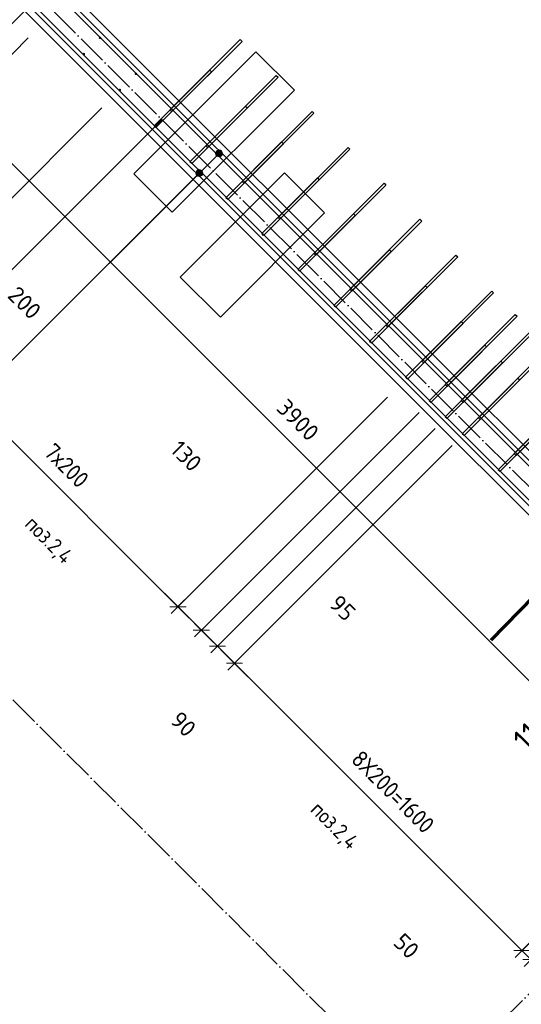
# Model space of a CAD drawing. Header units: millimetres. Extents: x 5077 to 50019, y 6526 to 90933.
# Tile 3 of 60: x 9619 to 11593, y 10643 to 14519. Entities that reach past the tile are written whole.
import ezdxf

# ---------------------------------------------------------------- set-up
doc = ezdxf.new("R2010")
doc.units = ezdxf.units.MM
doc.header["$PDMODE"] = 65
doc.linetypes.add('______11', pattern=[150, 120, -15, 0, -15])
doc.linetypes.add('______5', pattern=[330, 240, -30, 30, -30])
for name, color, linetype, lineweight in [('Standard', 7, 'Continuous', 25), ('Арм.стержн. вертикальными 1', 22, 'Continuous', 35), ('Арм.стержн.горизонт. 2', 202, 'Continuous', 35), ('Обозначение разреза_ общее', 7, 'Continuous', 25), ('Размерная линия_ общее', 7, 'Continuous', 13)]:
    doc.layers.add(name, color=color, linetype=linetype, lineweight=lineweight)
doc.layers.add('Осевая линия_ общее', color=7, linetype='______5', lineweight=13, true_color=0xa0a0a0)
doc.styles.add('ISOCPEUR', font='ISOCPEUR')
doc.dimstyles.new('DIMSTYLE_10', dxfattribs={"dimtxt": 66, "dimasz": 75, "dimexe": 0, "dimexo": 0, "dimgap": 33, "dimtad": 0, "dimdec": 0, "dimrnd": 5, "dimzin": 12, "dimdsep": 46, "dimtxsty": 'ISOCPEUR', "dimblk1": 'ALL_ML_STRICH', "dimblk2": 'ALL_ML_STRICH', "dimsah": 1, "dimcen": 0, "dimclrd": 7, "dimclre": 256, "dimclrt": 7, "dimadec": 0, "dimazin": 0, "dimtfac": 1, "dimtdec": 0, "dimtix": 1, "dimtmove": 2, "dimatfit": 3, "dimfxl": 0, "dimtzin": 0, "dimlwd": 0, "dimlwe": -3, "dimarcsym": 0})
doc.dimstyles.new('DIMSTYLE_11', dxfattribs={"dimtxt": 66, "dimasz": 75, "dimexe": 0, "dimexo": 0, "dimgap": 33, "dimtad": 0, "dimdec": 0, "dimrnd": 5, "dimzin": 12, "dimdsep": 46, "dimtxsty": 'ISOCPEUR', "dimblk1": 'ALL_ML_STRICH', "dimblk2": 'ALL_ML_STRICH', "dimsah": 1, "dimcen": 0, "dimclrd": 7, "dimclre": 256, "dimclrt": 7, "dimadec": 0, "dimazin": 0, "dimtfac": 1, "dimtdec": 0, "dimtix": 1, "dimtmove": 2, "dimatfit": 3, "dimfxl": 0, "dimtvp": 1.2, "dimtzin": 0, "dimlwd": 0, "dimlwe": -3, "dimarcsym": 0})
doc.dimstyles.new('DIMSTYLE_12', dxfattribs={"dimtxt": 66, "dimasz": 75, "dimexe": 0, "dimexo": 0, "dimgap": 33, "dimtad": 0, "dimdec": 0, "dimrnd": 5, "dimzin": 12, "dimdsep": 46, "dimtxsty": 'ISOCPEUR', "dimblk1": 'ALL_ML_STRICH', "dimblk2": 'ALL_ML_STRICH', "dimsah": 1, "dimcen": 0, "dimclrd": 7, "dimclre": 256, "dimclrt": 7, "dimadec": 0, "dimazin": 0, "dimtfac": 1, "dimtdec": 0, "dimtix": 1, "dimtmove": 2, "dimatfit": 3, "dimfxl": 0, "dimtvp": 1.2, "dimtzin": 0, "dimlwd": 0, "dimlwe": -3, "dimarcsym": 0})
doc.dimstyles.new('DIMSTYLE_3', dxfattribs={"dimtxt": 66, "dimasz": 75, "dimexe": 0, "dimexo": 0, "dimgap": 33, "dimtad": 2, "dimdec": 0, "dimrnd": 5, "dimzin": 12, "dimdsep": 46, "dimtxsty": 'ISOCPEUR', "dimblk1": 'ALL_ML_STRICH', "dimblk2": 'ALL_ML_STRICH', "dimsah": 1, "dimcen": 0, "dimclrd": 7, "dimclre": 256, "dimclrt": 7, "dimadec": 0, "dimazin": 0, "dimtfac": 1, "dimtdec": 0, "dimtix": 1, "dimtmove": 2, "dimatfit": 3, "dimfxl": 0, "dimtvp": 1.2, "dimtzin": 0, "dimlwd": 0, "dimlwe": -3, "dimarcsym": 0})
doc.dimstyles.new('DIMSTYLE_9', dxfattribs={"dimtxt": 66, "dimasz": 75, "dimexe": 0, "dimexo": 0, "dimgap": 33, "dimtad": 2, "dimdec": 0, "dimrnd": 5, "dimzin": 12, "dimdsep": 46, "dimtxsty": 'ISOCPEUR', "dimblk1": 'ALL_ML_STRICH', "dimblk2": 'ALL_ML_STRICH', "dimsah": 1, "dimcen": 0, "dimclrd": 7, "dimclre": 256, "dimclrt": 7, "dimadec": 0, "dimazin": 0, "dimtfac": 1, "dimtdec": 0, "dimtix": 1, "dimtmove": 2, "dimatfit": 3, "dimfxl": 0, "dimtzin": 0, "dimlwd": 0, "dimlwe": -3, "dimarcsym": 0})

# ---------------------------------------------------------------- blocks, each defined once
blk = doc.blocks.new('СЛОЖНЫЙ_ОБЪЕКТ_0')
at = {"layer": 'Осевая линия_ общее', "color": 253, "linetype": '______11', "lineweight": -3, "true_color": 0xa0a0a0, "transparency": 33554687}
for p, q in [((10345.6, 9405.6), (19955.2, 19015.2)), ((15995.4, 8309.6), (8924.3, 15380.6)), ((14560, 6874.1), (7488.9, 13945.2))]:
    blk.add_line(p, q, dxfattribs=at)
blk = doc.blocks.new('ALL_ML_STRICH')
at = {"color": 0, "linetype": 'ByBlock', "lineweight": -2}
for p, q in [((-1, 0), (0.5, 0)), ((-0.3, -0.3), (0.3, 0.3)), ((0, -0.5), (0, 0.5))]:
    blk.add_line(p, q, dxfattribs=at)
blk = doc.blocks.new('*D48')
at = {"layer": 'DEFPOINTS', "color": 7, "linetype": 'Continuous', "lineweight": 13, "transparency": 33554687}
for p in [(9619.4, 14610.6), (9274.5, 14265.7), (12377.1, 11852.9)]:
    blk.add_point(p, dxfattribs=at)
at = {"layer": 'Размерная линия_ общее', "color": 253, "linetype": 'Continuous', "lineweight": -2, "true_color": 0xa0a0a0, "transparency": 33554687}
for p, q in [((9274.5, 14265.7), (9274.5, 14265.7)), ((12032.2, 11508), (12032.2, 11508))]:
    blk.add_line(p, q, dxfattribs=at)
at = {"layer": 'Размерная линия_ общее', "color": 7, "linetype": 'Continuous', "lineweight": -2, "transparency": 33554687}
blk.add_line((9274.5, 14265.7), (12032.2, 11508), dxfattribs=at)
at = {"layer": 'Размерная линия_ общее', "color": 7, "linetype": 'Continuous', "lineweight": 13, "transparency": 33554687, "xscale": 75, "yscale": 75, "zscale": 75}
for p, rotation in [((9274.5, 14265.7), 134.9999999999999), ((12032.2, 11508), 315)]:
    blk.add_blockref('ALL_ML_STRICH', p, dxfattribs=dict(at, rotation=rotation))
at = {"layer": 'Размерная линия_ общее', "color": 7, "linetype": 'Continuous', "lineweight": 13, "transparency": 33554687, "insert": (10714.4, 12943.2), "char_height": 66, "width": 264, "attachment_point": 5, "rotation": 315, "style": 'ISOCPEUR'}
blk.add_mtext('\\A1;{3900}', dxfattribs=at)
blk = doc.blocks.new('*D62')
at = {"layer": 'DEFPOINTS', "color": 7, "linetype": 'Continuous', "lineweight": 13, "transparency": 33554687}
for p in [(9765.8, 14680.6), (9723.4, 14517.9), (8767.6, 13682.4)]:
    blk.add_point(p, dxfattribs=at)
at = {"layer": 'Размерная линия_ общее', "color": 253, "linetype": 'Continuous', "lineweight": -2, "true_color": 0xa0a0a0, "transparency": 33554687}
for p, q in [((9695.1, 14609.9), (8767.6, 13682.4)), ((9652.7, 14447.2), (8827.7, 13622.3))]:
    blk.add_line(p, q, dxfattribs=at)
at = {"layer": 'Размерная линия_ общее', "color": 7, "linetype": 'Continuous', "lineweight": -2, "transparency": 33554687}
blk.add_line((8767.6, 13682.4), (8827.7, 13622.3), dxfattribs=at)
at = {"layer": 'Размерная линия_ общее', "color": 7, "linetype": 'Continuous', "lineweight": 13, "transparency": 33554687, "xscale": 75, "yscale": 75, "zscale": 75}
for p, rotation in [((8767.6, 13682.4), 134.9999999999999), ((8827.7, 13622.3), 315)]:
    blk.add_blockref('ALL_ML_STRICH', p, dxfattribs=dict(at, rotation=rotation))
at = {"layer": 'Размерная линия_ общее', "color": 7, "linetype": 'Continuous', "lineweight": 13, "transparency": 33554687, "insert": (8570.8, 13996.7), "char_height": 66, "width": 132, "attachment_point": 5, "rotation": 315, "style": 'ISOCPEUR'}
blk.add_mtext('\\A1;{85}', dxfattribs=at)
blk = doc.blocks.new('*D63')
at = {"layer": 'DEFPOINTS', "color": 7, "linetype": 'Continuous', "lineweight": 13, "transparency": 33554687}
for p in [(9723.4, 14517.9), (10013.3, 14242.2), (8827.7, 13622.3)]:
    blk.add_point(p, dxfattribs=at)
at = {"layer": 'Размерная линия_ общее', "color": 253, "linetype": 'Continuous', "lineweight": -2, "true_color": 0xa0a0a0, "transparency": 33554687}
for p, q in [((9652.7, 14447.2), (8827.7, 13622.3)), ((9942.6, 14171.5), (9110.5, 13339.5))]:
    blk.add_line(p, q, dxfattribs=at)
at = {"layer": 'Размерная линия_ общее', "color": 7, "linetype": 'Continuous', "lineweight": -2, "transparency": 33554687}
blk.add_line((8827.7, 13622.3), (9110.5, 13339.5), dxfattribs=at)
at = {"layer": 'Размерная линия_ общее', "color": 7, "linetype": 'Continuous', "lineweight": 13, "transparency": 33554687, "xscale": 75, "yscale": 75, "zscale": 75}
for p, rotation in [((8827.7, 13622.3), 134.9999999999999), ((9110.5, 13339.5), 315)]:
    blk.add_blockref('ALL_ML_STRICH', p, dxfattribs=dict(at, rotation=rotation))
at = {"layer": 'Размерная линия_ общее', "color": 7, "linetype": 'Continuous', "lineweight": 13, "transparency": 33554687, "insert": (8163.1, 13837.4), "char_height": 66, "width": 198, "attachment_point": 5, "rotation": 315, "style": 'ISOCPEUR'}
blk.add_mtext('\\A1;{400}', dxfattribs=at)
blk = doc.blocks.new('*D64')
at = {"layer": 'DEFPOINTS', "color": 7, "linetype": 'Continuous', "lineweight": 13, "transparency": 33554687}
for p in [(10013.3, 14242.2), (10250.2, 14196.2), (9110.5, 13339.5)]:
    blk.add_point(p, dxfattribs=at)
at = {"layer": 'Размерная линия_ общее', "color": 253, "linetype": 'Continuous', "lineweight": -2, "true_color": 0xa0a0a0, "transparency": 33554687}
for p, q in [((9942.6, 14171.5), (9110.5, 13339.5)), ((10179.4, 14125.5), (9252, 13198))]:
    blk.add_line(p, q, dxfattribs=at)
at = {"layer": 'Размерная линия_ общее', "color": 7, "linetype": 'Continuous', "lineweight": -2, "transparency": 33554687}
blk.add_line((9110.5, 13339.5), (9252, 13198), dxfattribs=at)
at = {"layer": 'Размерная линия_ общее', "color": 7, "linetype": 'Continuous', "lineweight": 13, "transparency": 33554687, "xscale": 75, "yscale": 75, "zscale": 75}
for p, rotation in [((9110.5, 13339.5), 134.9999999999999), ((9252, 13198), 315)]:
    blk.add_blockref('ALL_ML_STRICH', p, dxfattribs=dict(at, rotation=rotation))
at = {"layer": 'Размерная линия_ общее', "color": 7, "linetype": 'Continuous', "lineweight": 13, "transparency": 33554687, "insert": (9638.6, 13404.6), "char_height": 66, "width": 198, "attachment_point": 5, "rotation": 315, "style": 'ISOCPEUR'}
blk.add_mtext('\\A1;{200}', dxfattribs=at)
blk = doc.blocks.new('*D65')
at = {"layer": 'DEFPOINTS', "color": 7, "linetype": 'Continuous', "lineweight": 13, "transparency": 33554687}
for p in [(10250.2, 14196.2), (9252, 13198), (11137.6, 13103.7)]:
    blk.add_point(p, dxfattribs=at)
at = {"layer": 'Размерная линия_ общее', "color": 253, "linetype": 'Continuous', "lineweight": -2, "true_color": 0xa0a0a0, "transparency": 33554687}
for p, q in [((10179.4, 14125.5), (9252, 13198)), ((11066.9, 13033), (10242, 12208))]:
    blk.add_line(p, q, dxfattribs=at)
at = {"layer": 'Размерная линия_ общее', "color": 7, "linetype": 'Continuous', "lineweight": -2, "transparency": 33554687}
blk.add_line((9252, 13198), (10242, 12208), dxfattribs=at)
at = {"layer": 'Размерная линия_ общее', "color": 7, "linetype": 'Continuous', "lineweight": 13, "transparency": 33554687, "xscale": 75, "yscale": 75, "zscale": 75}
for p, rotation in [((9252, 13198), 134.9999999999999), ((10242, 12208), 315)]:
    blk.add_blockref('ALL_ML_STRICH', p, dxfattribs=dict(at, rotation=rotation))
at = {"layer": 'Размерная линия_ общее', "color": 7, "linetype": 'Continuous', "lineweight": 13, "transparency": 33554687, "insert": (9756.9, 12857.2), "char_height": 66, "width": 3.3, "attachment_point": 1, "rotation": 315, "line_spacing_factor": 0.60241, "style": 'ISOCPEUR'}
blk.add_mtext('\\W0.91;7х200', dxfattribs=at)
blk = doc.blocks.new('*D66')
at = {"layer": 'DEFPOINTS', "color": 7, "linetype": 'Continuous', "lineweight": 13, "transparency": 33554687}
for p in [(11137.6, 13103.7), (11261.7, 13043.3), (10242, 12208)]:
    blk.add_point(p, dxfattribs=at)
at = {"layer": 'Размерная линия_ общее', "color": 253, "linetype": 'Continuous', "lineweight": -2, "true_color": 0xa0a0a0, "transparency": 33554687}
for p, q in [((11066.9, 13033), (10242, 12208)), ((11190.9, 12972.6), (10334.2, 12115.8))]:
    blk.add_line(p, q, dxfattribs=at)
at = {"layer": 'Размерная линия_ общее', "color": 7, "linetype": 'Continuous', "lineweight": -2, "transparency": 33554687}
blk.add_line((10242, 12208), (10334.2, 12115.8), dxfattribs=at)
at = {"layer": 'Размерная линия_ общее', "color": 7, "linetype": 'Continuous', "lineweight": 13, "transparency": 33554687, "xscale": 75, "yscale": 75, "zscale": 75}
for p, rotation in [((10242, 12208), 134.9999999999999), ((10334.2, 12115.8), 315)]:
    blk.add_blockref('ALL_ML_STRICH', p, dxfattribs=dict(at, rotation=rotation))
at = {"layer": 'Размерная линия_ общее', "color": 7, "linetype": 'Continuous', "lineweight": 13, "transparency": 33554687, "insert": (10274.6, 12801.2), "char_height": 66, "width": 198, "attachment_point": 5, "rotation": 315, "style": 'ISOCPEUR'}
blk.add_mtext('\\A1;{130}', dxfattribs=at)
blk = doc.blocks.new('*D67')
at = {"layer": 'DEFPOINTS', "color": 7, "linetype": 'Continuous', "lineweight": 13, "transparency": 33554687}
for p in [(11261.7, 13043.3), (11325, 12980), (10334.2, 12115.8)]:
    blk.add_point(p, dxfattribs=at)
at = {"layer": 'Размерная линия_ общее', "color": 253, "linetype": 'Continuous', "lineweight": -2, "true_color": 0xa0a0a0, "transparency": 33554687}
for p, q in [((11190.9, 12972.6), (10334.2, 12115.8)), ((11254.2, 12909.3), (10397.5, 12052.5))]:
    blk.add_line(p, q, dxfattribs=at)
at = {"layer": 'Размерная линия_ общее', "color": 7, "linetype": 'Continuous', "lineweight": -2, "transparency": 33554687}
blk.add_line((10334.2, 12115.8), (10397.5, 12052.5), dxfattribs=at)
at = {"layer": 'Размерная линия_ общее', "color": 7, "linetype": 'Continuous', "lineweight": 13, "transparency": 33554687, "xscale": 75, "yscale": 75, "zscale": 75}
for p, rotation in [((10334.2, 12115.8), 134.9999999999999), ((10397.5, 12052.5), 315)]:
    blk.add_blockref('ALL_ML_STRICH', p, dxfattribs=dict(at, rotation=rotation))
at = {"layer": 'Размерная линия_ общее', "color": 7, "linetype": 'Continuous', "lineweight": 13, "transparency": 33554687, "insert": (10263.2, 11745.6), "char_height": 66, "width": 132, "attachment_point": 5, "rotation": 315, "style": 'ISOCPEUR'}
blk.add_mtext('\\A1;{90}', dxfattribs=at)
blk = doc.blocks.new('*D68')
at = {"layer": 'DEFPOINTS', "color": 7, "linetype": 'Continuous', "lineweight": 13, "transparency": 33554687}
for p in [(11325, 12980), (11392.1, 12912.8), (10397.5, 12052.5)]:
    blk.add_point(p, dxfattribs=at)
at = {"layer": 'Размерная линия_ общее', "color": 253, "linetype": 'Continuous', "lineweight": -2, "true_color": 0xa0a0a0, "transparency": 33554687}
for p, q in [((11254.2, 12909.3), (10397.5, 12052.5)), ((11321.4, 12842.1), (10464.7, 11985.3))]:
    blk.add_line(p, q, dxfattribs=at)
at = {"layer": 'Размерная линия_ общее', "color": 7, "linetype": 'Continuous', "lineweight": -2, "transparency": 33554687}
blk.add_line((10397.5, 12052.5), (10464.7, 11985.3), dxfattribs=at)
at = {"layer": 'Размерная линия_ общее', "color": 7, "linetype": 'Continuous', "lineweight": 13, "transparency": 33554687, "xscale": 75, "yscale": 75, "zscale": 75}
for p, rotation in [((10397.5, 12052.5), 134.9999999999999), ((10464.7, 11985.3), 315)]:
    blk.add_blockref('ALL_ML_STRICH', p, dxfattribs=dict(at, rotation=rotation))
at = {"layer": 'Размерная линия_ общее', "color": 7, "linetype": 'Continuous', "lineweight": 13, "transparency": 33554687, "insert": (10889.9, 12203.1), "char_height": 66, "width": 132, "attachment_point": 5, "rotation": 315, "style": 'ISOCPEUR'}
blk.add_mtext('\\A1;{95}', dxfattribs=at)
blk = doc.blocks.new('*D69')
at = {"layer": 'DEFPOINTS', "color": 7, "linetype": 'Continuous', "lineweight": 13, "transparency": 33554687}
for p in [(11392.1, 12912.8), (10464.7, 11985.3), (12523.5, 11781.4)]:
    blk.add_point(p, dxfattribs=at)
at = {"layer": 'Размерная линия_ общее', "color": 253, "linetype": 'Continuous', "lineweight": -2, "true_color": 0xa0a0a0, "transparency": 33554687}
for p, q in [((11321.4, 12842.1), (10464.7, 11985.3)), ((12452.8, 11710.7), (11596, 10854))]:
    blk.add_line(p, q, dxfattribs=at)
at = {"layer": 'Размерная линия_ общее', "color": 7, "linetype": 'Continuous', "lineweight": -2, "transparency": 33554687}
blk.add_line((10464.7, 11985.3), (11596, 10854), dxfattribs=at)
at = {"layer": 'Размерная линия_ общее', "color": 7, "linetype": 'Continuous', "lineweight": 13, "transparency": 33554687, "xscale": 75, "yscale": 75, "zscale": 75}
for p, rotation in [((10464.7, 11985.3), 134.9999999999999), ((11596, 10854), 315)]:
    blk.add_blockref('ALL_ML_STRICH', p, dxfattribs=dict(at, rotation=rotation))
at = {"layer": 'Размерная линия_ общее', "color": 7, "linetype": 'Continuous', "lineweight": 13, "transparency": 33554687, "insert": (10966, 11648.1), "char_height": 66, "width": 3.3, "attachment_point": 1, "rotation": 315, "line_spacing_factor": 0.60241, "style": 'ISOCPEUR'}
blk.add_mtext('\\W0.91;8Х200=1600', dxfattribs=at)
blk = doc.blocks.new('*D70')
at = {"layer": 'DEFPOINTS', "color": 7, "linetype": 'Continuous', "lineweight": 13, "transparency": 33554687}
for p in [(12629.6, 11816.8), (12523.5, 11781.4), (11596, 10854)]:
    blk.add_point(p, dxfattribs=at)
at = {"layer": 'Размерная линия_ общее', "color": 253, "linetype": 'Continuous', "lineweight": -2, "true_color": 0xa0a0a0, "transparency": 33554687}
for p, q in [((12558.9, 11746.1), (11631.4, 10818.6)), ((12452.8, 11710.7), (11596, 10854))]:
    blk.add_line(p, q, dxfattribs=at)
at = {"layer": 'Размерная линия_ общее', "color": 7, "linetype": 'Continuous', "lineweight": -2, "transparency": 33554687}
blk.add_line((11596, 10854), (11631.4, 10818.6), dxfattribs=at)
at = {"layer": 'Размерная линия_ общее', "color": 7, "linetype": 'Continuous', "lineweight": 13, "transparency": 33554687, "xscale": 75, "yscale": 75, "zscale": 75}
for p, rotation in [((11596, 10854), 134.9999999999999), ((11631.4, 10818.6), 315)]:
    blk.add_blockref('ALL_ML_STRICH', p, dxfattribs=dict(at, rotation=rotation))
at = {"layer": 'Размерная линия_ общее', "color": 7, "linetype": 'Continuous', "lineweight": 13, "transparency": 33554687, "insert": (11141.3, 10872), "char_height": 66, "width": 132, "attachment_point": 5, "rotation": 315, "style": 'ISOCPEUR'}
blk.add_mtext('\\A1;{50}', dxfattribs=at)

msp = doc.modelspace()

# ---------------------------------------------------------------- hatches: boundary and pattern name
at = {"layer": 'Арм.стержн. вертикальными 1', "linetype": 'Continuous', "lineweight": 50, "transparency": 33554687}
for points in [[(9940.5, 14447.2), (9940.1, 14449.2), (9939, 14450.8), (9937.4, 14451.9), (9935.5, 14452.2), (9933.6, 14451.9), (9932, 14450.8), (9930.9, 14449.2), (9930.5, 14447.2), (9930.9, 14445.3), (9932, 14443.7), (9933.6, 14442.6), (9935.5, 14442.2), (9937.4, 14442.6), (9939, 14443.7), (9940.1, 14445.3)], [(9876.9, 14383.6), (9876.5, 14385.5), (9875.4, 14387.1), (9873.8, 14388.2), (9871.9, 14388.6), (9869.9, 14388.2), (9868.3, 14387.1), (9867.2, 14385.5), (9866.9, 14383.6), (9867.2, 14381.7), (9868.3, 14380.1), (9869.9, 14379), (9871.9, 14378.6), (9873.8, 14379), (9875.4, 14380.1), (9876.5, 14381.7)], [(10081.9, 14305.8), (10081.5, 14307.7), (10080.4, 14309.4), (10078.8, 14310.4), (10076.9, 14310.8), (10075, 14310.4), (10073.4, 14309.4), (10072.3, 14307.7), (10071.9, 14305.8), (10072.3, 14303.9), (10073.4, 14302.3), (10075, 14301.2), (10076.9, 14300.8), (10078.8, 14301.2), (10080.4, 14302.3), (10081.5, 14303.9)], [(10018.3, 14242.2), (10017.9, 14244.1), (10016.8, 14245.7), (10015.2, 14246.8), (10013.3, 14247.2), (10011.4, 14246.8), (10009.7, 14245.7), (10008.7, 14244.1), (10008.3, 14242.2), (10008.7, 14240.3), (10009.7, 14238.6), (10011.4, 14237.6), (10013.3, 14237.2), (10015.2, 14237.6), (10016.8, 14238.6), (10017.9, 14240.3)]]:
    msp.add_hatch(color=4, dxfattribs=at).paths.add_polyline_path(points)
at = {"layer": 'Арм.стержн.горизонт. 2', "linetype": 'Continuous', "lineweight": 13, "transparency": 33554687}
for points in [[(10391.1, 13996.3), (10413.6, 13983.3), (10394.5, 14002.4)], [(10391.1, 13989.4), (10407.5, 13979.9), (10391.1, 13996.3)], [(10391.1, 13996.3), (10407.5, 13979.9), (10413.6, 13983.3)], [(10394.5, 14002.4), (10417, 13989.4), (10400.6, 14005.8)], [(10394.5, 14002.4), (10413.6, 13983.3), (10417, 13989.4)], [(10400.6, 14005.8), (10417, 13989.4), (10417, 13996.3)], [(10400.6, 14005.8), (10417, 13996.3), (10407.5, 14005.8)], [(10407.5, 14005.8), (10417, 13996.3), (10413.6, 14002.4)], [(10400.6, 13979.9), (10391.1, 13989.4), (10394.5, 13983.3)], [(10391.1, 13989.4), (10400.6, 13979.9), (10407.5, 13979.9)], [(10313.3, 13918.5), (10335.8, 13905.5), (10316.7, 13924.6)], [(10313.3, 13911.6), (10329.7, 13902.1), (10313.3, 13918.5)], [(10313.3, 13918.5), (10329.7, 13902.1), (10335.8, 13905.5)], [(10316.7, 13924.6), (10339.2, 13911.6), (10322.8, 13928)], [(10316.7, 13924.6), (10335.8, 13905.5), (10339.2, 13911.6)], [(10322.8, 13928), (10339.2, 13911.6), (10339.2, 13918.5)], [(10322.8, 13928), (10339.2, 13918.5), (10329.7, 13928)], [(10329.7, 13928), (10339.2, 13918.5), (10335.8, 13924.6)], [(10322.8, 13902.1), (10313.3, 13911.6), (10316.7, 13905.5)], [(10313.3, 13911.6), (10322.8, 13902.1), (10329.7, 13902.1)]]:
    msp.add_hatch(color=7, dxfattribs=at).paths.add_polyline_path(points)

# ---------------------------------------------------------------- linework, layer by layer
at = {"color": 52, "linetype": 'Continuous', "lineweight": -3, "transparency": 33554687}
for p, q in [((10068.3, 13911.7), (10549.1, 14392.5)), ((10068.3, 13911.7), (10549.1, 14392.5)), ((10549.1, 14392.5), (10700.2, 14241.5)), ((10549.1, 14392.5), (10700.2, 14241.5)), ((10700.2, 14241.5), (10219.3, 13760.6)), ((10700.2, 14241.5), (10219.3, 13760.6)), ((10219.3, 13760.6), (10068.3, 13911.7)), ((10219.3, 13760.6), (10068.3, 13911.7)), ((10661.5, 13915.9), (10251.4, 13505.8)), ((10661.5, 13915.9), (10251.4, 13505.8)), ((10819.4, 13758), (10661.5, 13915.9)), ((10819.4, 13758), (10661.5, 13915.9)), ((10409.3, 13347.9), (10819.4, 13758)), ((10409.3, 13347.9), (10819.4, 13758)), ((10251.4, 13505.8), (10409.3, 13347.9)), ((10251.4, 13505.8), (10409.3, 13347.9))]:
    msp.add_line(p, q, dxfattribs=at)
at = {"layer": 'Standard', "color": 7, "linetype": 'Continuous', "lineweight": 35, "transparency": 33554687}
for p, q in [((9765.8, 14680.6), (11300.2, 13146.2)), ((11172.9, 13018.9), (9638.5, 14553.3)), ((11300.2, 13146.2), (12629.6, 11816.8)), ((12502.3, 11689.5), (11172.9, 13018.9))]:
    msp.add_line(p, q, dxfattribs=at)
at = {"layer": 'Арм.стержн. вертикальными 1', "color": 4, "linetype": 'Continuous', "lineweight": 25, "transparency": 33554687}
for points in [[(10211.6, 14164.8), (10487.4, 14440.5), (10494.5, 14433.5), (10218.7, 14157.7), (10211.6, 14164.8)], [(10148, 14101.1), (10367.2, 14320.3), (10374.3, 14313.3), (10155.1, 14094.1), (10148, 14101.1)], [(10353.1, 14023.4), (10628.8, 14299.1), (10635.9, 14292.1), (10360.1, 14016.3), (10353.1, 14023.4)], [(10289.4, 13959.7), (10508.6, 14178.9), (10515.7, 14171.8), (10296.5, 13952.6), (10289.4, 13959.7)], [(10494.5, 13881.9), (10770.2, 14157.7), (10777.3, 14150.6), (10501.5, 13874.9), (10494.5, 13881.9)], [(10430.8, 13818.3), (10650, 14037.5), (10657.1, 14030.4), (10437.9, 13811.2), (10430.8, 13818.3)], [(10635.9, 13740.5), (10911.7, 14016.3), (10918.7, 14009.2), (10643, 13733.4), (10635.9, 13740.5)], [(10572.3, 13676.9), (10791.5, 13896.1), (10798.5, 13889), (10579.3, 13669.8), (10572.3, 13676.9)], [(10777.3, 13599.1), (11053.1, 13874.9), (11060.2, 13867.8), (10784.4, 13592), (10777.3, 13599.1)], [(10713.7, 13535.4), (10932.9, 13754.7), (10940, 13747.6), (10720.7, 13528.4), (10713.7, 13535.4)], [(10918.7, 13457.7), (11194.5, 13733.4), (11201.6, 13726.4), (10925.8, 13450.6), (10918.7, 13457.7)], [(10855.1, 13394), (11074.3, 13613.2), (11081.4, 13606.2), (10862.2, 13387), (10855.1, 13394)], [(11060.2, 13316.2), (11335.9, 13592), (11343, 13584.9), (11067.2, 13309.2), (11060.2, 13316.2)], [(10996.5, 13252.6), (11215.7, 13471.8), (11222.8, 13464.7), (11003.6, 13245.5), (10996.5, 13252.6)], [(11201.6, 13174.8), (11477.4, 13450.6), (11484.4, 13443.5), (11208.7, 13167.8), (11201.6, 13174.8)], [(11293.8, 13082.6), (11569.6, 13358.3), (11576.7, 13351.3), (11300.9, 13075.5), (11293.8, 13082.6)], [(11137.9, 13111.2), (11357.1, 13330.4), (11364.2, 13323.3), (11145, 13104.1), (11137.9, 13111.2)], [(11357.1, 13019.3), (11632.9, 13295), (11640, 13288), (11364.2, 13012.2), (11357.1, 13019.3)], [(11230.2, 13018.9), (11449.4, 13238.1), (11456.5, 13231.1), (11237.3, 13011.9), (11230.2, 13018.9)], [(11424.3, 12952.1), (11700.1, 13227.9), (11707.2, 13220.8), (11431.4, 12945), (11424.3, 12952.1)], [(11293.5, 12955.6), (11512.7, 13174.8), (11519.8, 13167.7), (11300.6, 12948.5), (11293.5, 12955.6)], [(11360.7, 12888.4), (11579.9, 13107.6), (11587, 13100.6), (11367.8, 12881.4), (11360.7, 12888.4)], [(11565.7, 12810.7), (11841.5, 13086.4), (11848.6, 13079.4), (11572.8, 12803.6), (11565.7, 12810.7)], [(11502.1, 12747), (11721.3, 12966.2), (11728.4, 12959.2), (11509.2, 12739.9), (11502.1, 12747)]]:
    msp.add_lwpolyline(points, dxfattribs=at)
at = {"layer": 'Арм.стержн.горизонт. 2', "color": 7, "linetype": 'Continuous', "lineweight": 13, "transparency": 33554687}
for p, q in [((10394.5, 14002.4), (10394.5, 14002.4)), ((10413.6, 14002.4), (10413.6, 14002.4)), ((9152.7, 12741.5), (10404, 13992.8)), ((10394.5, 13983.3), (10394.5, 13983.3)), ((10413.6, 13983.3), (10413.6, 13983.3)), ((10316.7, 13924.6), (10316.7, 13924.6)), ((10335.8, 13924.6), (10335.8, 13924.6)), ((9152.7, 12741.5), (10326.2, 13915.1)), ((10316.7, 13905.5), (10316.7, 13905.5)), ((10335.8, 13905.5), (10335.8, 13905.5))]:
    msp.add_line(p, q, dxfattribs=at)
at = {"layer": 'Арм.стержн.горизонт. 2', "color": 7, "linetype": 'Continuous', "lineweight": 25, "transparency": 33554687}
for points in [[(9708.5, 14699.7), (12466.2, 11942), (12454.9, 11930.7), (9697.2, 14688.4), (9708.5, 14699.7)], [(9630.7, 14621.9), (12388.4, 11864.2), (12377.1, 11852.9), (9619.4, 14610.6), (9630.7, 14621.9)]]:
    msp.add_lwpolyline(points, dxfattribs=at)
at = {"layer": 'Арм.стержн.горизонт. 2', "color": 7, "linetype": 'Continuous', "lineweight": 13, "transparency": 33554687}
for centre in [(10404, 13992.8), (10326.2, 13915.1)]:
    msp.add_circle(centre, 13.5, dxfattribs=at)
at = {"layer": 'Обозначение разреза_ общее', "color": 7, "linetype": 'Continuous', "lineweight": 70, "transparency": 33554687}
msp.add_line((11754.1, 12364.4), (11473.7, 12076.2), dxfattribs=at)

# ---------------------------------------------------------------- block references
at = {"layer": 'Осевая линия_ общее', "color": 253, "linetype": '______11', "lineweight": -3, "true_color": 0xa0a0a0, "transparency": 33554687}
msp.add_blockref('СЛОЖНЫЙ_ОБЪЕКТ_0', (0, 0), dxfattribs=at)

# ---------------------------------------------------------------- texts
at = {"layer": 'Standard', "color": 7, "linetype": 'Continuous', "lineweight": 25, "transparency": 33554687, "char_height": 60, "width": 255.124, "attachment_point": 5, "rotation": 315, "style": 'ISOCPEUR'}
for insert in [(9729.7, 12466.7), (10854, 11342.4)]:
    msp.add_mtext('\\A1;{\\fISOCPEUR|i0|b0;\\H60.000000;\\W0.909091;\\C7;поз.2,4}\\P', dxfattribs=dict(at, insert=insert))
at = {"layer": 'Обозначение разреза_ общее', "color": 7, "linetype": 'Continuous', "lineweight": 13, "transparency": 33554687, "insert": (11615.9, 11632.3), "char_height": 90, "width": 118.125, "attachment_point": 7, "rotation": 45.7838, "style": 'ISOCPEUR'}
msp.add_mtext('\\A1;{\\fISOCPEUR|i0|b0;\\H90.000000;\\W1.000000;\\C7;11}\\P', dxfattribs=at)

# ---------------------------------------------------------------- dimensions: what is measured, and where the dimension line sits
at = {"layer": 'Размерная линия_ общее', "color": 7, "linetype": 'Continuous', "lineweight": 13, "transparency": 33554687}
for base, p1, p2, dimstyle, picture, middle in [((8827.7, 13622.3), (9695.1, 14609.9), (9652.7, 14447.2), 'DIMSTYLE_3', '*D62', (8570.8, 13996.7)), ((12032.2, 11508), (9274.5, 14265.7), (12032.2, 11508), 'DIMSTYLE_9', '*D48', (10714.4, 12943.2)), ((9110.5, 13339.5), (9652.7, 14447.2), (9942.6, 14171.5), 'DIMSTYLE_10', '*D63', (8163.1, 13837.4)), ((9252, 13198), (9942.6, 14171.5), (10179.4, 14125.5), 'DIMSTYLE_9', '*D64', (9638.6, 13404.6)), ((10334.2, 12115.8), (11066.9, 13033), (11190.9, 12972.6), 'DIMSTYLE_3', '*D66', (10274.6, 12801.2)), ((10397.5, 12052.5), (11190.9, 12972.6), (11254.2, 12909.3), 'DIMSTYLE_11', '*D67', (10263.2, 11745.6)), ((10464.7, 11985.3), (11254.2, 12909.3), (11321.4, 12842.1), 'DIMSTYLE_3', '*D68', (10889.9, 12203.1)), ((11631.4, 10818.6), (12452.8, 11710.7), (12558.9, 11746.1), 'DIMSTYLE_12', '*D70', (11141.3, 10872))]:
    dim = msp.add_linear_dim(base=base, p1=p1, p2=p2, angle=315, dimstyle=dimstyle, override={"dimpost": '<>', "dimclrd": 7, "dimclre": 253, "dimclrt": 7, "dimlwd": 0, "dimlwe": 65533}, dxfattribs=at)
    dim.commit()
    dim.dimension.update_dxf_attribs({"geometry": picture, "text_midpoint": middle, "dimtype": 160})
for base, p1, p2, text, picture, middle in [((10242, 12208), (10179.4, 14125.5), (11066.9, 13033), '\\W0.91;7х200', '*D65', (9770.3, 12726.4)), ((11596, 10854), (11321.4, 12842.1), (12452.8, 11710.7), '\\W0.91;8Х200=1600', '*D69', (11053.7, 11443))]:
    dim = msp.add_linear_dim(base=base, p1=p1, p2=p2, angle=315, text=text, dimstyle='DIMSTYLE_9', override={"dimpost": '<>', "dimclrd": 7, "dimclre": 253, "dimclrt": 7, "dimlwd": 0, "dimlwe": 65533}, dxfattribs=at)
    dim.commit()
    dim.dimension.update_dxf_attribs({"geometry": picture, "text_midpoint": middle, "dimtype": 160})

doc.saveas('drawing.dxf')
